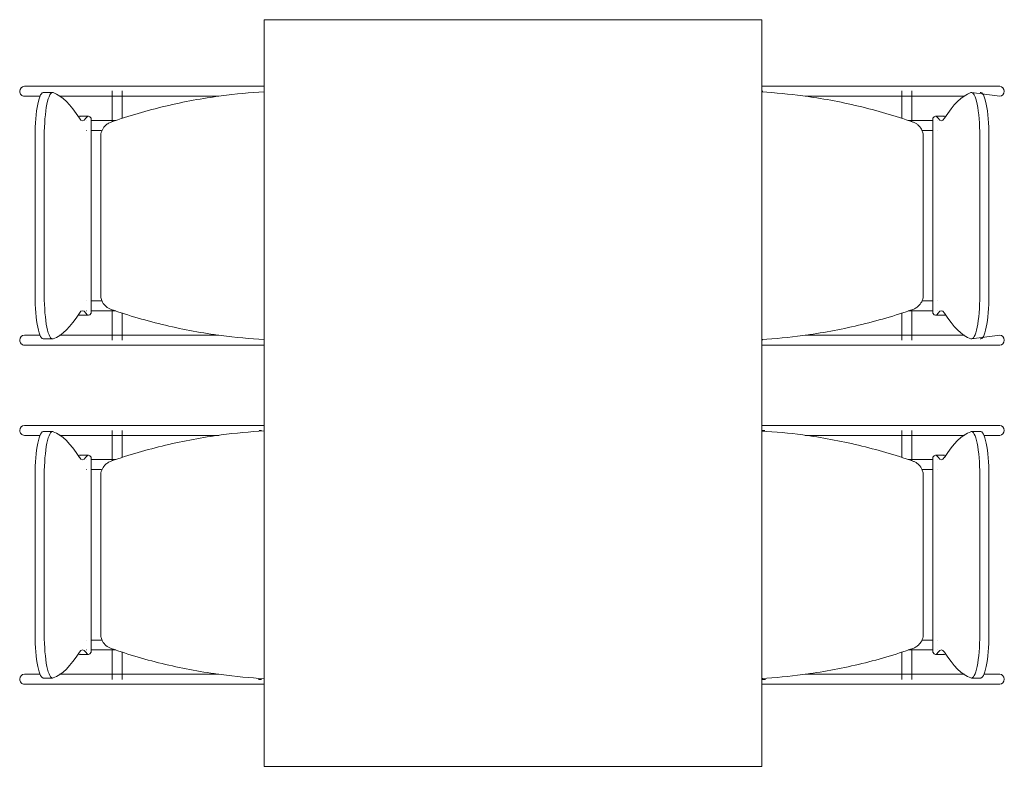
# Model space of a CAD drawing. Extents: x -1871171.1 to -1871111.3, y 2848215.5 to 2848272.6.
# Tile 73 of 96: x -1871162 to -1871160.5, y 2848266.7 to 2848267.9. Entities that reach past the tile are written whole.
import ezdxf

# ---------------------------------------------------------------- set-up
doc = ezdxf.new("R2010")
doc.units = 0
doc.header["$MEASUREMENT"] = 0
doc.layers.add('6075-BSE-ARQ-TERR$0$K-BSE-ARQ-MOB', color=8, linetype='CONTINUOUS', lineweight=5)
doc.layers.add('K-NV2-ARQ-TXT-GER', color=1, linetype='CONTINUOUS')

# ---------------------------------------------------------------- blocks, each defined once
blk = doc.blocks.new('6075-BSE-ARQ-TERR')
at = {"layer": '6075-BSE-ARQ-TERR$0$K-BSE-ARQ-MOB'}
for p, q in [((4.3547, -3.6701), (4.3547, -4.8701)), ((5.1547, -3.6701), (4.3547, -3.6701)), ((5.1547, -4.8701), (5.1547, -3.6701)), ((4.1119, -3.7771), (3.9687, -3.7771)), ((4.1099, -3.7846), (4.1099, -3.8339)), ((4.219, -3.7771), (4.1132, -3.7771)), ((4.1259, -3.8288), (4.1259, -3.7846)), ((4.319, -3.7771), (4.2214, -3.7771)), ((4.3547, -3.7771), (4.32, -3.7771)), ((5.1558, -3.7846), (5.1558, -3.7865)), ((5.2095, -3.7771), (5.1737, -3.7771)), ((5.3929, -3.7771), (5.2109, -3.7771)), ((5.3802, -3.7846), (5.3802, -3.8288)), ((5.3962, -3.8339), (5.3962, -3.7846)), ((5.5375, -3.7771), (5.4097, -3.7771)), ((3.9687, -3.7931), (3.9939, -3.7931)), ((4.0141, -3.787), (3.9993, -3.787)), ((4.0254, -3.7931), (4.1905, -3.7931)), ((4.2214, -3.7931), (4.2813, -3.7931)), ((5.2248, -3.7931), (5.3929, -3.7931)), ((5.4097, -3.7931), (5.4807, -3.7931)), ((5.5375, -3.7931), (5.4921, -3.787)), ((4.0719, -3.825), (4.0572, -3.825)), ((4.0761, -4.1418), (4.0761, -3.8284)), ((5.43, -3.8284), (5.43, -4.1418)), ((5.449, -3.825), (5.4342, -3.825)), ((3.986, -4.1132), (3.986, -3.857)), ((4.0007, -3.857), (4.0007, -4.1132)), ((4.0915, -3.8581), (4.0915, -4.1121)), ((5.4147, -4.1121), (5.4147, -3.8581)), ((5.5054, -4.1132), (5.5054, -3.857)), ((5.5202, -3.857), (5.5202, -4.1132)), ((4.0572, -4.1451), (4.0719, -4.1451)), ((4.1099, -4.1362), (4.1099, -4.1851)), ((4.1259, -4.1851), (4.1259, -4.1413)), ((5.3802, -4.1413), (5.3802, -4.1851)), ((5.3962, -4.1851), (5.3962, -4.1362)), ((5.4342, -4.1451), (5.449, -4.1451)), ((3.9939, -4.1771), (3.9687, -4.1771)), ((4.1119, -4.1771), (4.0254, -4.1771)), ((4.219, -4.1771), (4.1132, -4.1771)), ((4.2813, -4.1771), (4.2214, -4.1771)), ((5.3929, -4.1771), (5.2248, -4.1771)), ((5.4807, -4.1771), (5.4097, -4.1771)), ((5.4921, -4.1832), (5.5375, -4.1771)), ((3.9687, -4.1931), (4.1905, -4.1931)), ((3.9993, -4.1832), (4.0141, -4.1832)), ((4.2214, -4.1931), (4.3325, -4.1931)), ((5.1558, -4.1836), (5.1558, -4.1851)), ((5.1737, -4.1931), (5.2847, -4.1931)), ((5.3156, -4.1931), (5.5375, -4.1931)), ((4.1119, -4.3221), (3.9687, -4.3221)), ((4.219, -4.3221), (4.1132, -4.3221)), ((4.319, -4.3221), (4.2214, -4.3221)), ((4.3547, -4.3221), (4.32, -4.3221)), ((5.2095, -4.3221), (5.1737, -4.3221)), ((5.3929, -4.3221), (5.2109, -4.3221)), ((5.5375, -4.3221), (5.4097, -4.3221)), ((3.9687, -4.3381), (3.9939, -4.3381)), ((4.0141, -4.332), (3.9993, -4.332)), ((4.0254, -4.3381), (4.1905, -4.3381)), ((4.1099, -4.3301), (4.1099, -4.3789)), ((4.1259, -4.3738), (4.1259, -4.3301)), ((4.2214, -4.3381), (4.2813, -4.3381)), ((4.3463, -4.3301), (4.35, -4.3301)), ((5.1558, -4.3301), (5.1558, -4.3315)), ((5.1561, -4.3301), (5.1598, -4.3301)), ((5.2248, -4.3381), (5.3929, -4.3381)), ((5.3802, -4.3301), (5.3802, -4.3738)), ((5.3962, -4.3789), (5.3962, -4.3301)), ((5.4097, -4.3381), (5.4807, -4.3381)), ((5.5068, -4.332), (5.4921, -4.332)), ((5.5122, -4.3381), (5.5375, -4.3381)), ((4.0719, -4.37), (4.0572, -4.37)), ((5.449, -4.37), (5.4342, -4.37)), ((4.0761, -4.6868), (4.0761, -4.3734)), ((5.43, -4.3734), (5.43, -4.6868)), ((3.986, -4.6582), (3.986, -4.402)), ((4.0007, -4.402), (4.0007, -4.6582)), ((5.5054, -4.6582), (5.5054, -4.402)), ((5.5202, -4.402), (5.5202, -4.6582)), ((4.0915, -4.4031), (4.0915, -4.6571)), ((5.4147, -4.6571), (5.4147, -4.4031)), ((4.1099, -4.6812), (4.1099, -4.7306)), ((4.1259, -4.7306), (4.1259, -4.6863)), ((5.3802, -4.6863), (5.3802, -4.7306)), ((5.3962, -4.7306), (5.3962, -4.6812)), ((4.0572, -4.6901), (4.0719, -4.6901)), ((5.4342, -4.6901), (5.449, -4.6901)), ((3.9939, -4.7221), (3.9687, -4.7221)), ((3.9993, -4.7282), (4.0141, -4.7282)), ((4.1119, -4.7221), (4.0254, -4.7221)), ((4.219, -4.7221), (4.1132, -4.7221)), ((4.2813, -4.7221), (4.2214, -4.7221)), ((4.35, -4.7306), (4.3455, -4.7306)), ((5.1558, -4.7286), (5.1558, -4.7306)), ((5.1607, -4.7306), (5.1561, -4.7306)), ((5.3929, -4.7221), (5.2248, -4.7221)), ((5.4807, -4.7221), (5.4097, -4.7221)), ((5.4921, -4.7282), (5.5068, -4.7282)), ((5.5375, -4.7221), (5.5122, -4.7221)), ((3.9687, -4.7381), (4.1905, -4.7381)), ((4.2214, -4.7381), (4.3325, -4.7381)), ((5.1737, -4.7381), (5.2847, -4.7381)), ((5.3156, -4.7381), (5.5375, -4.7381)), ((4.3547, -4.8701), (5.1547, -4.8701))]:
    blk.add_line(p, q, dxfattribs=at)
at = {"layer": '6075-BSE-ARQ-TERR$0$K-BSE-ARQ-MOB', "flags": 128}
for points in [[(4.1132, -3.7771), (4.1057, -3.7771), (4.1045, -3.7771), (4.0965, -3.7771)], [(4.2214, -3.7771), (4.2166, -3.7771), (4.1937, -3.7771), (4.1905, -3.7771)], [(4.32, -3.7771), (4.3158, -3.7771), (4.3045, -3.7771), (4.2953, -3.7771)], [(4.3547, -3.7771), (4.3325, -3.7771)], [(5.1737, -3.7771), (5.1547, -3.7771)], [(5.2109, -3.7771), (5.2053, -3.7771), (5.1947, -3.7771), (5.1861, -3.7771)], [(5.3156, -3.7771), (5.2847, -3.7771)], [(5.4097, -3.7771), (5.4052, -3.7771), (5.3937, -3.7771), (5.3929, -3.7771)], [(4.0965, -3.7931), (4.1132, -3.7931)], [(4.1905, -3.7931), (4.2214, -3.7931)], [(5.2847, -3.7931), (5.3156, -3.7931)], [(5.3929, -3.7931), (5.4097, -3.7931)], [(4.0679, -3.8321), (4.0683, -3.8321)], [(4.0763, -3.8321), (4.1157, -3.8321)], [(5.3905, -3.8321), (5.4297, -3.8321)], [(5.4378, -3.8321), (5.4382, -3.8321), (5.4382, -3.8321)], [(4.0684, -3.8481), (4.0679, -3.8481), (4.0679, -3.8481)], [(4.093, -3.8481), (4.0853, -3.8481), (4.0839, -3.8481), (4.0765, -3.8481)], [(5.4299, -3.8481), (5.4252, -3.8481), (5.4134, -3.8481), (5.4124, -3.8481)], [(5.4382, -3.8481), (5.4378, -3.8481)], [(4.0679, -4.1221), (4.0683, -4.1221)], [(4.0763, -4.1221), (4.0937, -4.1221)], [(5.4131, -4.1221), (5.4297, -4.1221)], [(5.4378, -4.1221), (5.4382, -4.1221), (5.4382, -4.1221)], [(4.0684, -4.1381), (4.0679, -4.1381), (4.0679, -4.1381)], [(4.1157, -4.1381), (4.0839, -4.1381), (4.0765, -4.1381)], [(5.4299, -4.1381), (5.4252, -4.1381), (5.3941, -4.1381), (5.3905, -4.1381)], [(5.4382, -4.1381), (5.4378, -4.1381)], [(4.1132, -4.1771), (4.1057, -4.1771), (4.1045, -4.1771), (4.0965, -4.1771)], [(4.2214, -4.1771), (4.2166, -4.1771), (4.1937, -4.1771), (4.1905, -4.1771)], [(5.3156, -4.1771), (5.2847, -4.1771)], [(5.4097, -4.1771), (5.4052, -4.1771), (5.3937, -4.1771), (5.3929, -4.1771)], [(4.0965, -4.1931), (4.1132, -4.1931)], [(4.1905, -4.1931), (4.2214, -4.1931)], [(4.2953, -4.1931), (4.32, -4.1931)], [(4.3325, -4.1931), (4.3547, -4.1931)], [(5.1547, -4.1931), (5.1737, -4.1931)], [(5.1861, -4.1931), (5.2109, -4.1931)], [(5.2847, -4.1931), (5.3156, -4.1931)], [(5.3929, -4.1931), (5.4097, -4.1931)], [(4.1132, -4.3221), (4.1057, -4.3221), (4.1045, -4.3221), (4.0965, -4.3221)], [(4.2214, -4.3221), (4.2166, -4.3221), (4.1937, -4.3221), (4.1905, -4.3221)], [(4.32, -4.3221), (4.3158, -4.3221), (4.3045, -4.3221), (4.2953, -4.3221)], [(4.3547, -4.3221), (4.3325, -4.3221)], [(5.1737, -4.3221), (5.1547, -4.3221)], [(5.2109, -4.3221), (5.2053, -4.3221), (5.1947, -4.3221), (5.1861, -4.3221)], [(5.3156, -4.3221), (5.2847, -4.3221)], [(5.4097, -4.3221), (5.4052, -4.3221), (5.3937, -4.3221), (5.3929, -4.3221)], [(4.0965, -4.3381), (4.1132, -4.3381)], [(4.1905, -4.3381), (4.2214, -4.3381)], [(5.2847, -4.3381), (5.3156, -4.3381)], [(5.3929, -4.3381), (5.4097, -4.3381)], [(4.0679, -4.3771), (4.0683, -4.3771)], [(4.0763, -4.3771), (4.1157, -4.3771)], [(5.3905, -4.3771), (5.4297, -4.3771)], [(5.4378, -4.3771), (5.4382, -4.3771), (5.4382, -4.3771)], [(4.0684, -4.3931), (4.0679, -4.3931), (4.0679, -4.3931)], [(4.093, -4.3931), (4.0853, -4.3931), (4.0839, -4.3931), (4.0765, -4.3931)], [(5.4299, -4.3931), (5.4252, -4.3931), (5.4134, -4.3931), (5.4124, -4.3931)], [(5.4382, -4.3931), (5.4378, -4.3931)], [(4.0679, -4.6671), (4.0683, -4.6671)], [(4.0763, -4.6671), (4.0937, -4.6671)], [(5.4131, -4.6671), (5.4297, -4.6671)], [(5.4378, -4.6671), (5.4382, -4.6671), (5.4382, -4.6671)], [(4.0684, -4.6831), (4.0679, -4.6831), (4.0679, -4.6831)], [(4.1157, -4.6831), (4.0839, -4.6831), (4.0765, -4.6831)], [(5.4299, -4.6831), (5.4252, -4.6831), (5.3941, -4.6831), (5.3905, -4.6831)], [(5.4382, -4.6831), (5.4378, -4.6831)], [(4.1132, -4.7221), (4.1057, -4.7221), (4.1045, -4.7221), (4.0965, -4.7221)], [(4.2214, -4.7221), (4.2166, -4.7221), (4.1937, -4.7221), (4.1905, -4.7221)], [(5.3156, -4.7221), (5.2847, -4.7221)], [(5.4097, -4.7221), (5.4052, -4.7221), (5.3937, -4.7221), (5.3929, -4.7221)], [(4.0965, -4.7381), (4.1132, -4.7381)], [(4.1905, -4.7381), (4.2214, -4.7381)], [(4.2953, -4.7381), (4.32, -4.7381)], [(4.3325, -4.7381), (4.3547, -4.7381)], [(5.1547, -4.7381), (5.1737, -4.7381)], [(5.1861, -4.7381), (5.2109, -4.7381)], [(5.2847, -4.7381), (5.3156, -4.7381)], [(5.3929, -4.7381), (5.4097, -4.7381)]]:
    blk.add_lwpolyline(points, dxfattribs=at)
at = {"layer": '6075-BSE-ARQ-TERR$0$K-BSE-ARQ-MOB'}
for centre, major_axis, ratio, start_param, end_param in [((3.9687, -3.7851), (0, 0.008), 0.93358, 0, 1.570796), ((3.9687, -3.7851), (0, 0.008), 0.93358, 1.570796, 3.141593), ((5.5375, -3.7851), (0, 0.008), 0.93358, 4.712389, 6.283185), ((5.5375, -3.7851), (0, 0.008), 0.93358, 3.141593, 4.712389), ((3.9993, -3.857), (0, 0.07), 0.190809, -0.06917, 1.570796), ((4.0141, -3.857), (0, 0.07), 0.190809, -0.06917, 1.570796), ((4.002, -4.7657), (0, 0.9808), 0.190809, -0.299129, -0.06917), ((5.5041, -4.7657), (0, 0.9808), 0.190809, 0.06917, 0.299129), ((5.4921, -3.857), (0, 0.07), 0.190809, -1.570796, 0.06917), ((5.5068, -3.857), (0, 0.07), 0.190809, -1.570796, 0.06917), ((4.0572, -3.9), (0, 0.0749), 0.190809, -0.09971, 0.09971), ((4.0624, -3.7392), (0, 0.0933), 0.190809, 2.842464, 3.440721), ((4.0719, -3.9), (0, 0.0749), 0.190809, -0.299129, 0.299129), ((5.4342, -3.9), (0, 0.0749), 0.190809, -0.299129, 0.299129), ((5.4437, -3.7392), (0, 0.0933), 0.190809, 2.842464, 3.440721), ((5.449, -3.9), (0, 0.0749), 0.190809, -0.09971, 0.09971), ((3.9993, -4.1132), (0, 0.07), 0.190809, 1.570796, 3.210763), ((4.0141, -4.1132), (0, 0.07), 0.190809, 1.570796, 3.210763), ((5.4921, -4.1132), (0, 0.07), 0.190809, 3.072423, 4.712389), ((5.5068, -4.1132), (0, 0.07), 0.190809, 3.072423, 4.712389), ((4.002, -3.2045), (0, 0.9808), 0.190809, 3.210763, 3.440721), ((4.0572, -4.0702), (0, 0.0749), 0.190809, 3.041883, 3.241302), ((4.0624, -4.231), (0, 0.0933), 0.190809, -0.299129, 0.299129), ((4.0719, -4.0702), (0, 0.0749), 0.190809, 2.842464, 3.440721), ((5.4342, -4.0702), (0, 0.0749), 0.190809, 2.842464, 3.440721), ((5.4437, -4.231), (0, 0.0933), 0.190809, -0.299129, 0.299129), ((5.449, -4.0702), (0, 0.0749), 0.190809, 3.041883, 3.241302), ((5.5041, -3.2045), (0, 0.9808), 0.190809, 2.842464, 3.072423), ((3.9687, -4.1851), (0, 0.008), 0.93358, 0, 1.570796), ((5.5375, -4.1851), (0, 0.008), 0.93358, -1.570796, 0), ((3.9687, -4.1851), (0, 0.008), 0.93358, 1.570796, 3.141593), ((5.5375, -4.1851), (0, 0.008), 0.93358, 3.141593, 4.712389), ((3.9687, -4.3301), (0, 0.008), 0.93358, 0, 1.570796), ((5.5375, -4.3301), (0, 0.008), 0.93358, -1.570796, 0), ((3.9687, -4.3301), (0, 0.008), 0.93358, 1.570796, 3.141593), ((3.9993, -4.402), (0, 0.07), 0.190809, -0.06917, 1.570796), ((4.0141, -4.402), (0, 0.07), 0.190809, -0.06917, 1.570796), ((4.002, -5.3107), (0, 0.9808), 0.190809, -0.299129, -0.06917), ((5.5041, -5.3107), (0, 0.9808), 0.190809, 0.06917, 0.299129), ((5.4921, -4.402), (0, 0.07), 0.190809, -1.570796, 0.06917), ((5.5068, -4.402), (0, 0.07), 0.190809, -1.570796, 0.06917), ((5.5375, -4.3301), (0, 0.008), 0.93358, 3.141593, 4.712389), ((4.0572, -4.445), (0, 0.0749), 0.190809, -0.09971, 0.09971), ((4.0719, -4.445), (0, 0.0749), 0.190809, -0.299129, 0.299129), ((5.4342, -4.445), (0, 0.0749), 0.190809, -0.299129, 0.299129), ((5.449, -4.445), (0, 0.0749), 0.190809, -0.09971, 0.09971), ((4.0624, -4.2842), (0, 0.0933), 0.190809, 2.842464, 3.440721), ((5.4437, -4.2842), (0, 0.0933), 0.190809, 2.842464, 3.440721), ((3.9993, -4.6582), (0, 0.07), 0.190809, 1.570796, 3.210763), ((4.0141, -4.6582), (0, 0.07), 0.190809, 1.570796, 3.210763), ((5.4921, -4.6582), (0, 0.07), 0.190809, 3.072423, 4.712389), ((5.5068, -4.6582), (0, 0.07), 0.190809, 3.072423, 4.712389), ((4.002, -3.7495), (0, 0.9808), 0.190809, 3.210763, 3.440721), ((4.0624, -4.776), (0, 0.0933), 0.190809, -0.299129, 0.299129), ((4.0719, -4.6152), (0, 0.0749), 0.190809, 2.842464, 3.440721), ((5.4342, -4.6152), (0, 0.0749), 0.190809, 2.842464, 3.440721), ((5.4437, -4.776), (0, 0.0933), 0.190809, -0.299129, 0.299129), ((5.5041, -3.7495), (0, 0.9808), 0.190809, 2.842464, 3.072423), ((4.0572, -4.6152), (0, 0.0749), 0.190809, 3.041883, 3.241302), ((5.449, -4.6152), (0, 0.0749), 0.190809, 3.041883, 3.241302), ((3.9687, -4.7301), (0, 0.008), 0.93358, 0, 1.570796), ((3.9687, -4.7301), (0, 0.008), 0.93358, 1.570796, 3.141593), ((5.5375, -4.7301), (0, 0.008), 0.93358, 4.712389, 6.283185), ((5.5375, -4.7301), (0, 0.008), 0.93358, 3.141593, 4.712389)]:
    blk.add_ellipse(centre, major_axis=major_axis, ratio=ratio, start_param=start_param, end_param=end_param, dxfattribs=at)
for points, knots in [([(4.3547, -3.786), (4.3315, -3.7872), (4.278, -3.7922), (4.1953, -3.8075), (4.1369, -3.8245), (4.1082, -3.8345)], [0.0794766, 0.0794766, 0.0794766, 0.0794766, 0.3333333, 0.6666667, 1, 1, 1, 1]), ([(5.3979, -3.8345), (5.3692, -3.8245), (5.3109, -3.8075), (5.2292, -3.7924), (5.1768, -3.7874), (5.1547, -3.7862)], [0, 0, 0, 0, 0.3333333, 0.6666667, 0.9087018, 0.9087018, 0.9087018, 0.9087018]), ([(4.1082, -3.8345), (4.1063, -3.8352), (4.1026, -3.837), (4.0971, -3.8417), (4.0935, -3.8475), (4.0917, -3.8534), (4.0915, -3.8565), (4.0915, -3.8581)], [0, 0, 0, 0, 0.2, 0.4, 0.7, 0.85, 1, 1, 1, 1]), ([(5.4147, -3.8581), (5.4147, -3.856), (5.4142, -3.8519), (5.4115, -3.8451), (5.4072, -3.8398), (5.4022, -3.8362), (5.3994, -3.835), (5.3979, -3.8345)], [0, 0, 0, 0, 0.2, 0.4, 0.7, 0.85, 1, 1, 1, 1]), ([(4.0915, -4.1121), (4.0915, -4.1142), (4.092, -4.1183), (4.0946, -4.1251), (4.0989, -4.1304), (4.104, -4.1339), (4.1068, -4.1352), (4.1082, -4.1357)], [0, 0, 0, 0, 0.2, 0.4, 0.7, 0.85, 1, 1, 1, 1]), ([(5.3979, -4.1357), (5.3999, -4.135), (5.4035, -4.1332), (5.4091, -4.1285), (5.4127, -4.1227), (5.4144, -4.1167), (5.4147, -4.1137), (5.4147, -4.1121)], [0, 0, 0, 0, 0.2, 0.4, 0.7, 0.85, 1, 1, 1, 1]), ([(4.1082, -4.1357), (4.1369, -4.1457), (4.1953, -4.1627), (4.278, -4.1779), (4.3315, -4.1829), (4.3547, -4.1842)], [0, 0, 0, 0, 0.3333333, 0.6666667, 0.9205234, 0.9205234, 0.9205234, 0.9205234]), ([(5.1547, -4.184), (5.1768, -4.1827), (5.2292, -4.1777), (5.3109, -4.1627), (5.3692, -4.1457), (5.3979, -4.1357)], [0.0912982, 0.0912982, 0.0912982, 0.0912982, 0.3333333, 0.6666667, 1, 1, 1, 1]), ([(4.3547, -4.331), (4.3315, -4.3322), (4.278, -4.3372), (4.1953, -4.3525), (4.1369, -4.3695), (4.1082, -4.3795)], [0.0794766, 0.0794766, 0.0794766, 0.0794766, 0.3333333, 0.6666667, 1, 1, 1, 1]), ([(5.3979, -4.3795), (5.3692, -4.3695), (5.3109, -4.3525), (5.2292, -4.3374), (5.1768, -4.3324), (5.1547, -4.3312)], [0, 0, 0, 0, 0.3333333, 0.6666667, 0.9087018, 0.9087018, 0.9087018, 0.9087018]), ([(4.1082, -4.3795), (4.1063, -4.3802), (4.1026, -4.382), (4.0971, -4.3867), (4.0935, -4.3925), (4.0917, -4.3984), (4.0915, -4.4015), (4.0915, -4.4031)], [0, 0, 0, 0, 0.2, 0.4, 0.7, 0.85, 1, 1, 1, 1]), ([(5.4147, -4.4031), (5.4147, -4.401), (5.4142, -4.3969), (5.4115, -4.3901), (5.4072, -4.3848), (5.4022, -4.3812), (5.3994, -4.38), (5.3979, -4.3795)], [0, 0, 0, 0, 0.2, 0.4, 0.7, 0.85, 1, 1, 1, 1]), ([(4.0915, -4.6571), (4.0915, -4.6592), (4.092, -4.6633), (4.0946, -4.6701), (4.0989, -4.6754), (4.104, -4.6789), (4.1068, -4.6802), (4.1082, -4.6807)], [0, 0, 0, 0, 0.2, 0.4, 0.7, 0.85, 1, 1, 1, 1]), ([(5.3979, -4.6807), (5.3999, -4.68), (5.4035, -4.6782), (5.4091, -4.6735), (5.4127, -4.6677), (5.4144, -4.6617), (5.4147, -4.6587), (5.4147, -4.6571)], [0, 0, 0, 0, 0.2, 0.4, 0.7, 0.85, 1, 1, 1, 1]), ([(4.1082, -4.6807), (4.1369, -4.6907), (4.1953, -4.7077), (4.278, -4.7229), (4.3315, -4.7279), (4.3547, -4.7292)], [0, 0, 0, 0, 0.3333333, 0.6666667, 0.9205234, 0.9205234, 0.9205234, 0.9205234]), ([(5.1547, -4.729), (5.1768, -4.7277), (5.2292, -4.7227), (5.3109, -4.7077), (5.3692, -4.6907), (5.3979, -4.6807)], [0.0912982, 0.0912982, 0.0912982, 0.0912982, 0.3333333, 0.6666667, 1, 1, 1, 1])]:
    blk.add_open_spline(points, degree=3, knots=knots, dxfattribs=at)

msp = doc.modelspace()

# ---------------------------------------------------------------- block references
at = {"layer": 'K-NV2-ARQ-TXT-GER', "color": 31, "lineweight": -3, "true_color": 0xffbf80}
msp.add_blockref('6075-BSE-ARQ-TERR', (-1871166.006, 2848271.5826), dxfattribs=at)

doc.saveas('drawing.dxf')
